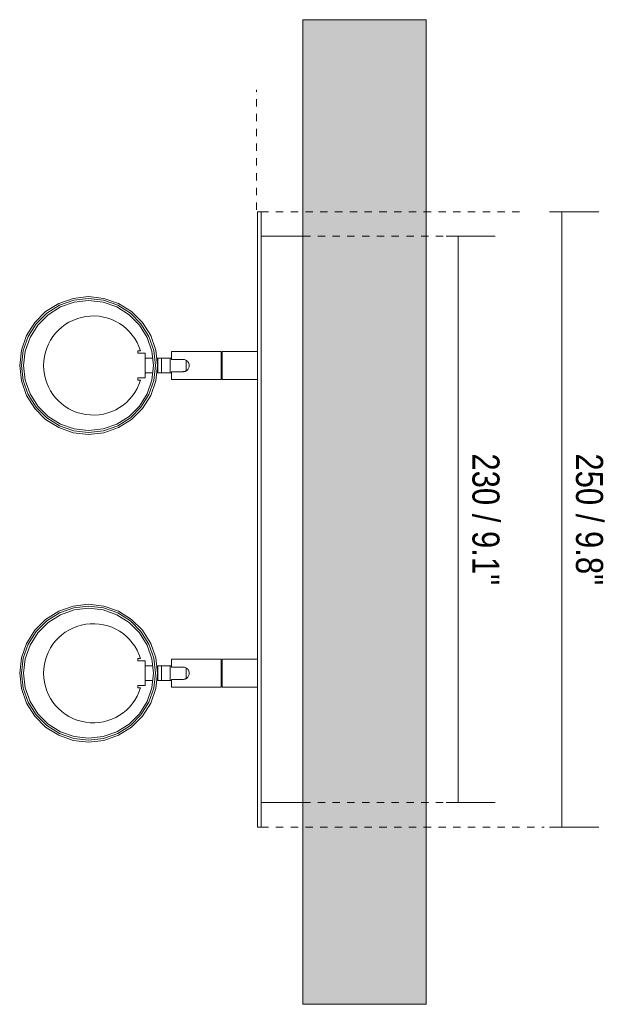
# Model space of a CAD drawing. Header units: millimetres. Extents: x -6779 to -4904, y -1224 to 6779.
# Tile 3 of 3: x -6242 to -6004, y 6379 to 6779. Entities that reach past the tile are written whole.
import ezdxf

# ---------------------------------------------------------------- set-up
doc = ezdxf.new("R2010")
doc.units = ezdxf.units.MM
doc.linetypes.add('Dash', pattern=[6, 3, -3])
doc.layers.add('A-ANNO-DIMS', color=7, linetype='Continuous', lineweight=9, true_color=0x5b5b5b)
for name, color, linetype, lineweight in [('A-ANNO-DIMS-5', 7, 'Continuous', 9), ('A-WALL', 7, 'Continuous', 9), ('E-LITE-EQPM', 7, 'Continuous', 20)]:
    doc.layers.add(name, color=color, linetype=linetype, lineweight=lineweight)
doc.styles.add('Arial Narrow', font='ARIALN.TTF', dxfattribs={"height": 11})
doc.dimstyles.new('FARO_-_2_2mm_Arial_Narrow_mm_Inch_Right', dxfattribs={"dimscale": 304.8, "dimtxt": 11.257741, "dimasz": 0, "dimexe": 0.049213, "dimexo": 0.0625, "dimgap": 0.008202, "dimtad": 1, "dimdec": 0, "dimzin": 0, "dimdsep": 46, "dimtxsty": 'Arial Narrow', "dimblk1": 'NONE', "dimblk2": 'NONE', "dimsah": 1, "dimcen": 0.09, "dimadec": 0, "dimazin": 0, "dimtfac": 1, "dimtdec": 4, "dimtix": 1, "dimtmove": 0, "dimatfit": 3, "dimfxl": 0.016404, "dimfxlon": 1, "dimtvp": 1, "dimtolj": 1, "dimtzin": 0, "dimarcsym": 2})

# ---------------------------------------------------------------- blocks, each defined once
blk = doc.blocks.new('29875 - 29871 LINK White track projector-532078-Planta_PDF')
at = {"layer": 'E-LITE-EQPM'}
for p, q in [((-3285.95, 6701.5), (-3287.45, 6701.5)), ((-3287.45, 6701.5), (-3287.45, 6695.44)), ((-3285.95, 6695.44), (-3285.95, 6701.5)), ((-3287.45, 6457.55), (-3287.45, 6695.44)), ((-3285.95, 6695.44), (-3285.95, 6457.55)), ((-3268.96, 6691.5), (-3285.95, 6691.5)), ((-3336.03, 6645), (-3336.03, 6644)), ((-3336.03, 6645), (-3334.95, 6645)), ((-3302.21, 6644.7), (-3322.33, 6644.7)), ((-3322.33, 6644.68), (-3322.33, 6641.5)), ((-3302.21, 6639), (-3302.21, 6644.61)), ((-3287.45, 6644.7), (-3301.83, 6644.7)), ((-3301.83, 6633.29), (-3301.83, 6644.7)), ((-3334.45, 6644), (-3336.03, 6644)), ((-3334.45, 6644), (-3333.03, 6644)), ((-3329.97, 6642), (-3333.04, 6642)), ((-3333.03, 6634), (-3333.03, 6644)), ((-3327.92, 6642), (-3328.37, 6642)), ((-3326.42, 6642), (-3327.92, 6642)), ((-3327.92, 6639), (-3327.92, 6642)), ((-3326.42, 6639), (-3326.42, 6642)), ((-3322.95, 6642), (-3326.42, 6642)), ((-3322.95, 6639), (-3322.95, 6642)), ((-3322.33, 6641.5), (-3317.64, 6641.5)), ((-3316.42, 6641.06), (-3316.42, 6639)), ((-3301.83, 6642.49), (-3302.21, 6642.49)), ((-3327.92, 6636), (-3327.92, 6639)), ((-3326.42, 6636), (-3326.42, 6639)), ((-3322.95, 6639), (-3322.95, 6636)), ((-3317.64, 6636.5), (-3322.33, 6636.5)), ((-3322.33, 6636.5), (-3322.33, 6633.31)), ((-3316.42, 6636.88), (-3316.42, 6639)), ((-3302.21, 6633.38), (-3302.21, 6639)), ((-3334.45, 6634), (-3336.03, 6634)), ((-3336.03, 6633), (-3336.03, 6634)), ((-3334.95, 6633), (-3336.03, 6633)), ((-3333.03, 6634), (-3334.45, 6634)), ((-3333.03, 6636), (-3329.97, 6636)), ((-3328.37, 6636), (-3327.92, 6636)), ((-3327.92, 6636), (-3326.42, 6636)), ((-3322.95, 6636), (-3326.42, 6636)), ((-3322.33, 6633.29), (-3302.21, 6633.29)), ((-3302.21, 6635.5), (-3301.83, 6635.5)), ((-3301.83, 6633.29), (-3287.45, 6633.29)), ((-3336.03, 6519), (-3336.03, 6520)), ((-3336.03, 6520), (-3334.95, 6520)), ((-3334.45, 6519), (-3336.03, 6519)), ((-3334.45, 6519), (-3333.03, 6519)), ((-3329.97, 6517), (-3333.04, 6517)), ((-3333.03, 6509), (-3333.03, 6519)), ((-3327.92, 6517), (-3328.37, 6517)), ((-3326.42, 6517), (-3327.92, 6517)), ((-3327.92, 6514), (-3327.92, 6517)), ((-3326.42, 6514), (-3326.42, 6517)), ((-3322.95, 6517), (-3326.42, 6517)), ((-3322.95, 6514), (-3322.95, 6517)), ((-3302.21, 6519.7), (-3322.33, 6519.7)), ((-3322.33, 6519.68), (-3322.33, 6516.5)), ((-3322.33, 6516.5), (-3317.64, 6516.5)), ((-3316.42, 6514), (-3316.42, 6516.13)), ((-3302.21, 6514), (-3302.21, 6519.61)), ((-3301.83, 6517.49), (-3302.21, 6517.49)), ((-3287.45, 6519.7), (-3301.83, 6519.7)), ((-3301.83, 6508.29), (-3301.83, 6519.7)), ((-3327.92, 6511), (-3327.92, 6514)), ((-3326.42, 6511), (-3326.42, 6514)), ((-3322.95, 6511), (-3322.95, 6514)), ((-3316.42, 6511.88), (-3316.42, 6514)), ((-3302.21, 6508.38), (-3302.21, 6514)), ((-3336.03, 6508), (-3336.03, 6509)), ((-3336.03, 6509), (-3334.45, 6509)), ((-3333.03, 6509), (-3334.45, 6509)), ((-3333.03, 6511), (-3329.97, 6511)), ((-3328.37, 6511), (-3327.92, 6511)), ((-3327.92, 6511), (-3326.42, 6511)), ((-3326.42, 6511), (-3322.95, 6511)), ((-3317.64, 6511.5), (-3322.33, 6511.5)), ((-3322.33, 6511.5), (-3322.33, 6508.31)), ((-3322.33, 6508.29), (-3302.21, 6508.29)), ((-3302.21, 6510.5), (-3301.83, 6510.5)), ((-3301.83, 6508.29), (-3287.45, 6508.29)), ((-3334.95, 6508), (-3336.03, 6508)), ((-3285.95, 6461.5), (-3268.96, 6461.5)), ((-3287.45, 6451.5), (-3287.45, 6457.55)), ((-3285.95, 6457.55), (-3285.95, 6451.5)), ((-3287.45, 6451.5), (-3285.95, 6451.5))]:
    blk.add_line(p, q, dxfattribs=at)
at = {"layer": 'E-LITE-EQPM', "flags": 128}
for points in [[(-3328.03, 6639), (-3328.73, 6645.23), (-3330.8, 6651.14), (-3334.14, 6656.45), (-3338.57, 6660.89), (-3343.88, 6664.22), (-3349.8, 6666.29), (-3356.03, 6667), (-3362.26, 6666.29), (-3368.18, 6664.22), (-3373.49, 6660.89), (-3377.92, 6656.45), (-3381.25, 6651.14), (-3383.33, 6645.23), (-3384.03, 6639)], [(-3383.23, 6639), (-3382.55, 6645.05), (-3380.53, 6650.8), (-3377.29, 6655.95), (-3372.99, 6660.26), (-3367.83, 6663.5), (-3362.08, 6665.51), (-3356.03, 6666.2), (-3349.97, 6665.51), (-3344.23, 6663.5), (-3339.07, 6660.26), (-3334.76, 6655.95), (-3331.52, 6650.8), (-3329.51, 6645.05), (-3328.83, 6639)], [(-3328.83, 6639), (-3329.51, 6645.05), (-3331.52, 6650.8), (-3334.76, 6655.95), (-3339.07, 6660.26), (-3344.23, 6663.5), (-3349.97, 6665.51), (-3356.03, 6666.2), (-3362.08, 6665.51), (-3367.83, 6663.5), (-3372.99, 6660.26), (-3377.29, 6655.95), (-3380.53, 6650.8), (-3382.55, 6645.05), (-3383.23, 6639)], [(-3382.43, 6639), (-3381.77, 6644.87), (-3379.81, 6650.45), (-3376.67, 6655.46), (-3372.49, 6659.64), (-3367.48, 6662.78), (-3361.9, 6664.73), (-3356.03, 6665.4), (-3350.15, 6664.73), (-3344.57, 6662.78), (-3339.57, 6659.64), (-3335.39, 6655.46), (-3332.24, 6650.45), (-3330.29, 6644.87), (-3329.63, 6639)], [(-3384.03, 6639), (-3383.33, 6632.77), (-3381.25, 6626.85), (-3377.92, 6621.54), (-3373.49, 6617.1), (-3368.18, 6613.77), (-3362.26, 6611.7), (-3356.03, 6611), (-3349.8, 6611.7), (-3343.88, 6613.77), (-3338.57, 6617.1), (-3334.14, 6621.54), (-3330.8, 6626.85), (-3328.73, 6632.77), (-3328.03, 6639)], [(-3328.83, 6639), (-3329.51, 6632.94), (-3331.52, 6627.19), (-3334.76, 6622.04), (-3339.07, 6617.73), (-3344.23, 6614.49), (-3349.97, 6612.48), (-3356.03, 6611.8), (-3362.08, 6612.48), (-3367.83, 6614.49), (-3372.99, 6617.73), (-3377.29, 6622.04), (-3380.53, 6627.19), (-3382.55, 6632.94), (-3383.23, 6639)], [(-3383.23, 6639), (-3382.55, 6632.94), (-3380.53, 6627.19), (-3377.29, 6622.04), (-3372.99, 6617.73), (-3367.83, 6614.49), (-3362.08, 6612.48), (-3356.03, 6611.8), (-3349.97, 6612.48), (-3344.23, 6614.49), (-3339.07, 6617.73), (-3334.76, 6622.04), (-3331.52, 6627.19), (-3329.51, 6632.94), (-3328.83, 6639)], [(-3329.63, 6639), (-3330.29, 6633.12), (-3332.24, 6627.54), (-3335.39, 6622.54), (-3339.57, 6618.36), (-3344.57, 6615.21), (-3350.15, 6613.26), (-3356.03, 6612.6), (-3361.9, 6613.26), (-3367.48, 6615.21), (-3372.49, 6618.36), (-3376.67, 6622.54), (-3379.81, 6627.54), (-3381.77, 6633.12), (-3382.43, 6639)], [(-3384.03, 6514), (-3383.33, 6520.23), (-3381.25, 6526.14), (-3377.92, 6531.45), (-3373.49, 6535.89), (-3368.18, 6539.22), (-3362.26, 6541.29), (-3356.03, 6542), (-3349.8, 6541.29), (-3343.88, 6539.22), (-3338.57, 6535.89), (-3334.14, 6531.45), (-3330.8, 6526.14), (-3328.73, 6520.23), (-3328.03, 6514)], [(-3328.83, 6514), (-3329.51, 6520.05), (-3331.52, 6525.8), (-3334.76, 6530.95), (-3339.07, 6535.26), (-3344.23, 6538.5), (-3349.97, 6540.51), (-3356.03, 6541.2), (-3362.08, 6540.51), (-3367.83, 6538.5), (-3372.99, 6535.26), (-3377.29, 6530.95), (-3380.53, 6525.8), (-3382.55, 6520.05), (-3383.23, 6514)], [(-3383.23, 6514), (-3382.55, 6520.05), (-3380.53, 6525.8), (-3377.29, 6530.95), (-3372.99, 6535.26), (-3367.83, 6538.5), (-3362.08, 6540.51), (-3356.03, 6541.2), (-3349.97, 6540.51), (-3344.23, 6538.5), (-3339.07, 6535.26), (-3334.76, 6530.95), (-3331.52, 6525.8), (-3329.51, 6520.05), (-3328.83, 6514)], [(-3382.43, 6514), (-3381.77, 6519.87), (-3379.81, 6525.45), (-3376.67, 6530.46), (-3372.49, 6534.64), (-3367.48, 6537.78), (-3361.9, 6539.73), (-3356.03, 6540.4), (-3350.15, 6539.73), (-3344.57, 6537.78), (-3339.57, 6534.64), (-3335.39, 6530.46), (-3332.24, 6525.45), (-3330.29, 6519.87), (-3329.63, 6514)], [(-3384.03, 6514), (-3383.33, 6507.77), (-3381.25, 6501.85), (-3377.92, 6496.54), (-3373.49, 6492.1), (-3368.18, 6488.77), (-3362.26, 6486.7), (-3356.03, 6486), (-3349.8, 6486.7), (-3343.88, 6488.77), (-3338.57, 6492.1), (-3334.14, 6496.54), (-3330.8, 6501.85), (-3328.73, 6507.77), (-3328.03, 6514)], [(-3328.83, 6514), (-3329.51, 6507.94), (-3331.52, 6502.19), (-3334.76, 6497.04), (-3339.07, 6492.73), (-3344.23, 6489.49), (-3349.97, 6487.48), (-3356.03, 6486.8), (-3362.08, 6487.48), (-3367.83, 6489.49), (-3372.99, 6492.73), (-3377.29, 6497.04), (-3380.53, 6502.19), (-3382.55, 6507.94), (-3383.23, 6514)], [(-3328.83, 6514), (-3329.51, 6507.94), (-3331.52, 6502.19), (-3334.76, 6497.04), (-3339.07, 6492.73), (-3344.23, 6489.49), (-3349.97, 6487.48), (-3356.03, 6486.8), (-3362.08, 6487.48), (-3367.83, 6489.49), (-3372.99, 6492.73), (-3377.29, 6497.04), (-3380.53, 6502.19), (-3382.55, 6507.94), (-3383.23, 6514)], [(-3329.63, 6514), (-3330.29, 6508.12), (-3332.24, 6502.54), (-3335.39, 6497.54), (-3339.57, 6493.36), (-3344.57, 6490.21), (-3350.15, 6488.26), (-3356.03, 6487.6), (-3361.9, 6488.26), (-3367.48, 6490.21), (-3372.49, 6493.36), (-3376.67, 6497.54), (-3379.81, 6502.54), (-3381.77, 6508.12), (-3382.43, 6514)]]:
    blk.add_lwpolyline(points, dxfattribs=at)
at = {"layer": 'E-LITE-EQPM'}
for centre in [(-3354.17, 6639), (-3354.17, 6514)]:
    blk.add_arc(centre, 20.13, 17.3381, 342.6619, dxfattribs=at)
for points in [[(-3322.35, 6642), (-3322.57, 6642), (-3322.76, 6642), (-3322.95, 6642)], [(-3322.95, 6636), (-3322.76, 6636), (-3322.57, 6636), (-3322.35, 6636)], [(-3322.35, 6517), (-3322.57, 6517), (-3322.76, 6517), (-3322.95, 6517)], [(-3322.95, 6511), (-3322.76, 6511), (-3322.57, 6511), (-3322.35, 6511)]]:
    blk.add_open_spline(points, degree=3, dxfattribs=at)
for points, knots in [([(-3317.64, 6641.5), (-3317.45, 6641.49), (-3317.07, 6641.45), (-3316.36, 6641.2), (-3315.7, 6640.67), (-3315.24, 6639.85), (-3315.14, 6639.28), (-3315.14, 6639)], [0, 0, 0, 0, 0.142857, 0.285714, 0.571429, 0.785714, 1, 1, 1, 1]), ([(-3317.64, 6636.5), (-3317.5, 6636.5), (-3317.28, 6636.52), (-3317.01, 6636.57), (-3316.81, 6636.64), (-3316.61, 6636.71), (-3316.36, 6636.84), (-3315.88, 6637.16), (-3315.44, 6637.71), (-3315.18, 6638.43), (-3315.14, 6638.8), (-3315.14, 6639)], [-1, -1, -1, -1, -0.892857, -0.839286, -0.785714, -0.732143, -0.678571, -0.571429, -0.285714, -0.142857, 0, 0, 0, 0]), ([(-3317.64, 6516.5), (-3317.45, 6516.49), (-3317.07, 6516.45), (-3316.36, 6516.2), (-3315.7, 6515.67), (-3315.24, 6514.85), (-3315.14, 6514.28), (-3315.14, 6514)], [0, 0, 0, 0, 0.142857, 0.285714, 0.571429, 0.785714, 1, 1, 1, 1]), ([(-3315.14, 6514), (-3315.14, 6513.8), (-3315.18, 6513.43), (-3315.44, 6512.71), (-3315.88, 6512.16), (-3316.36, 6511.84), (-3316.61, 6511.71), (-3316.81, 6511.64), (-3317.01, 6511.57), (-3317.28, 6511.52), (-3317.5, 6511.5), (-3317.64, 6511.5)], [0, 0, 0, 0, 0.142857, 0.285714, 0.571429, 0.678571, 0.732143, 0.785714, 0.839286, 0.892857, 1, 1, 1, 1])]:
    blk.add_open_spline(points, degree=3, knots=knots, dxfattribs=at)
blk = doc.blocks.new('DIMBLOCK1-Planta_PDF')
at = {"layer": 'A-ANNO-DIMS-5', "color": 251, "true_color": 0x5b5b5b, "transparency": 16777216}
for p, q in [((-6068.98, 6691.5), (-6048.98, 6691.5)), ((-6063.98, 6691.5), (-6068.98, 6691.5)), ((-6063.98, 6461.5), (-6063.98, 6691.5)), ((-6068.98, 6461.5), (-6048.98, 6461.5)), ((-6063.98, 6461.5), (-6068.98, 6461.5))]:
    blk.add_line(p, q, dxfattribs=at)
at = {"layer": 'A-ANNO-DIMS-5', "color": 0, "transparency": 16777216, "insert": (-6047.26, 6603.3), "char_height": 11, "width": 64.3299, "attachment_point": 1, "rotation": 270, "line_spacing_factor": 0.974696, "style": 'Arial Narrow'}
blk.add_mtext('230 / 9.1"', dxfattribs=at)
blk = doc.blocks.new('_None')
blk = doc.blocks.new('DIMBLOCK2-Planta_PDF')
at = {"layer": 'A-ANNO-DIMS-5', "color": 251, "true_color": 0x5b5b5b, "transparency": 16777216}
for p, q in [((-6026.91, 6701.5), (-6006.91, 6701.5)), ((-6021.91, 6701.5), (-6026.91, 6701.5)), ((-6021.91, 6451.5), (-6021.91, 6701.5)), ((-6026.91, 6451.5), (-6006.91, 6451.5)), ((-6021.91, 6451.5), (-6026.91, 6451.5))]:
    blk.add_line(p, q, dxfattribs=at)
at = {"layer": 'A-ANNO-DIMS-5', "color": 0, "transparency": 16777216, "insert": (-6005.19, 6603.3), "char_height": 11, "width": 64.3299, "attachment_point": 1, "rotation": 270, "line_spacing_factor": 0.974696, "style": 'Arial Narrow'}
blk.add_mtext('250 / 9.8"', dxfattribs=at)

msp = doc.modelspace()

# ---------------------------------------------------------------- hatches: boundary and pattern name
at = {"layer": 'A-WALL', "true_color": 0xf7f7f7}
msp.add_hatch(color=7, dxfattribs=at).paths.add_polyline_path([(-6127.09, 6379.5), (-6077.09, 6379.5), (-6077.09, 6779.5), (-6127.09, 6779.5), (-6127.09, 6572.81)])

# ---------------------------------------------------------------- linework, layer by layer
at = {"layer": 'A-ANNO-DIMS', "color": 254, "linetype": 'Dash', "true_color": 0xd2d2d2}
for p, q in [((-6145.99, 6702.21), (-6145.99, 6751)), ((-6144.08, 6701.5), (-6039.08, 6701.5)), ((-6127.09, 6691.5), (-6068.25, 6691.5)), ((-6127.09, 6461.5), (-6068.25, 6461.5)), ((-6144.08, 6451.5), (-6029.08, 6451.5))]:
    msp.add_line(p, q, dxfattribs=at)
at = {"layer": 'A-WALL', "color": 253, "true_color": 0xaaaaaa}
for p, q in [((-6127.09, 6379.5), (-6127.09, 6779.5)), ((-6127.09, 6779.5), (-6077.09, 6779.5)), ((-6077.09, 6779.5), (-6077.09, 6379.5)), ((-6127.09, 6379.5), (-6077.09, 6379.5))]:
    msp.add_line(p, q, dxfattribs=at)

# ---------------------------------------------------------------- block references
at = {"layer": 'E-LITE-EQPM'}
msp.add_blockref('29875 - 29871 LINK White track projector-532078-Planta_PDF', (-2858.13, 0), dxfattribs=at)

# ---------------------------------------------------------------- dimensions: what is measured, and where the dimension line sits
at = {"layer": 'A-ANNO-DIMS'}
for base, p1, p2, override, picture, middle in [((-6021.91, 6701.5), (-6026.91, 6451.5), (-6026.91, 6701.5), {"dimtad": 4, "dimpost": '<>', "dimfxl": 250.000104}, 'DIMBLOCK2-Planta_PDF', (-6012.29, 6576.5)), ((-6063.98, 6691.5), (-6068.98, 6461.5), (-6068.98, 6691.5), {"dimtad": 4, "dimpost": '<>', "dimfxl": 229.999999}, 'DIMBLOCK1-Planta_PDF', (-6054.36, 6576.5))]:
    dim = msp.add_linear_dim(base=base, p1=p1, p2=p2, angle=90, dimstyle='FARO_-_2_2mm_Arial_Narrow_mm_Inch_Right', override=override, dxfattribs=at)
    dim.commit()
    dim.dimension.update_dxf_attribs({"geometry": picture, "text_midpoint": middle})

doc.saveas('drawing.dxf')
